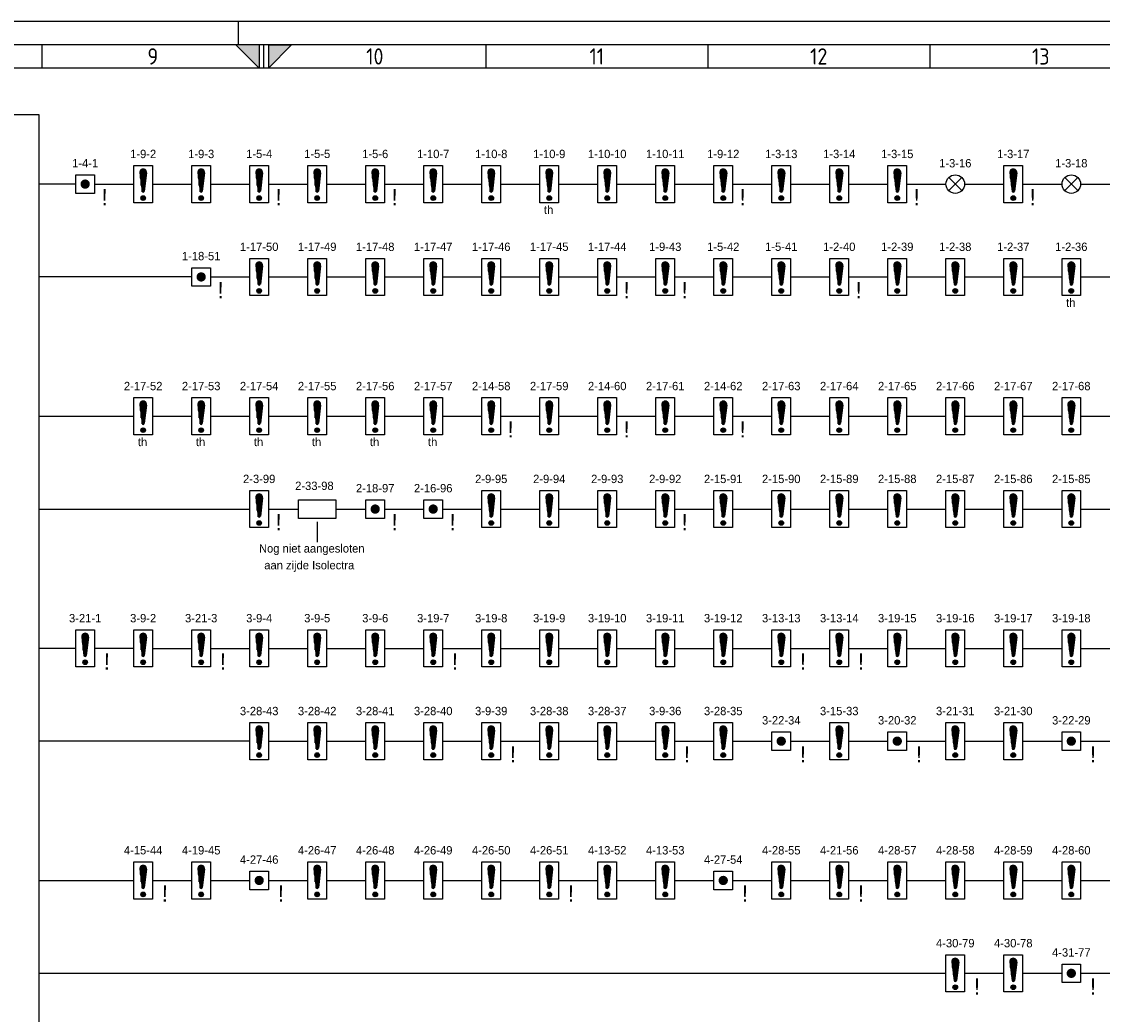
# Model space of a CAD drawing. Extents: x 0 to 841, y 0 to 420.
# Tile 3 of 8: x 373 to 606, y 206 to 420. Entities that reach past the tile are written whole.
import ezdxf
from ezdxf.enums import TextEntityAlignment as Align

# ---------------------------------------------------------------- set-up
doc = ezdxf.new("R2010")
doc.units = 0
doc.layers.get('0').update_dxf_attribs({"linetype": 'CONTINUOUS'})
for name, color, linetype in [('BL$2----', 7, 'CONTINUOUS'), ('BLKSCH', 3, 'CONTINUOUS'), ('E--L$2A-_KADER', 7, 'CONTINUOUS'), ('EL$1----', 3, 'CONTINUOUS'), ('EL6511--', 3, 'CONTINUOUS')]:
    doc.layers.add(name, color=color, linetype=linetype)
doc.styles.add('BURO-018', font='BUROFONT.shx', dxfattribs={"height": 1.8})
doc.styles.add('BURO-035', font='BUROFONT.shx', dxfattribs={"height": 3.5})
doc.styles.get("Standard").update_dxf_attribs({"font": 'isocp.shx'})

# ---------------------------------------------------------------- blocks, each defined once
blk = doc.blocks.new('E00124')
at = {"color": 0, "linetype": 'CONTINUOUS'}
for p, q in [((-2, 5), (2, 5)), ((-2, 1), (-2, 5)), ((2, 5), (2, 1)), ((2, 1), (-2, 1))]:
    blk.add_line(p, q, dxfattribs=at)
at = {"color": 0, "linetype": 'CONTINUOUS', "const_width": 1}
blk.add_lwpolyline([(-0.5, 3, 1), (0.5, 3, 1)], format="xyb", close=True, dxfattribs=at)
at = {"color": 0, "linetype": 'CONTINUOUS', "style": 'BURO-018', "flags": 1}
blk.add_attdef('E_MATCODE', (0, 0), '', height=1.8, dxfattribs=at)
blk = doc.blocks.new('*X2')
at = {"color": 0}
for p, q in [((159.4, 200.26), (159.4, 201.95)), ((159.6, 198.67), (159.6, 202.13)), ((159.8, 197.35), (159.8, 202.22)), ((160, 197.25), (160, 202.25)), ((160.2, 197.35), (160.2, 202.22)), ((160.4, 198.67), (160.4, 202.13)), ((160.6, 200.26), (160.6, 201.95)), ((159.6, 195.7), (159.6, 196.3)), ((159.8, 195.54), (159.8, 196.46)), ((160, 195.5), (160, 196.5)), ((160.2, 195.54), (160.2, 196.46)), ((160.4, 195.7), (160.4, 196.3))]:
    blk.add_line(p, q, dxfattribs=at)
blk = doc.blocks.new('1116A7')
at = {"color": 0, "linetype": 'CONTINUOUS'}
for p, q in [((-2, -4), (-2, 4)), ((-2, 4), (2, 4)), ((-0.74, 2.41), (-0.25, -1.53)), ((0.74, 2.41), (0.25, -1.53)), ((2, 4), (2, -4)), ((2, -4), (-2, -4))]:
    blk.add_line(p, q, dxfattribs=at)
blk.add_circle((0, -3), 0.5, dxfattribs=at)
for centre, radius, start, end in [((0, 2.5), 0.75, 352.8192, 187.1808), ((0, -1.5), 0.25, 187.1808, 352.8192)]:
    blk.add_arc(centre, radius, start, end, dxfattribs=at)
blk.add_blockref('*X2', (-160, -199), dxfattribs=at)
at = {"color": 0, "linetype": 'CONTINUOUS', "style": 'BURO-018', "flags": 1}
blk.add_attdef('E_MATCODE', (0, 0), '', height=1.8, dxfattribs=at)
blk = doc.blocks.new('E00024')
at = {"color": 0, "linetype": 'CONTINUOUS'}
for p, q in [((-1.41, 1.59), (1.41, 4.41)), ((-1.41, 4.41), (1.41, 1.59))]:
    blk.add_line(p, q, dxfattribs=at)
blk.add_circle((0, 3), 2, dxfattribs=at)
at = {"color": 0, "linetype": 'CONTINUOUS', "style": 'BURO-018', "flags": 1}
blk.add_attdef('E_MATCODE', (0, 0), '', height=1.8, dxfattribs=at)
blk = doc.blocks.new('0715A1')
at = {"color": 0, "linetype": 'CONTINUOUS'}
for p, q in [((-4, -2), (-4, 2)), ((-4, 2), (4, 2)), ((4, 2), (4, -2)), ((4, -2), (-4, -2))]:
    blk.add_line(p, q, dxfattribs=at)
at = {"color": 0, "linetype": 'CONTINUOUS', "style": 'BURO-018'}
blk.add_attdef('E_ASK1', text='', height=1.8, dxfattribs=at).set_placement((-1, 3), align=Align.RIGHT)
blk.add_attdef('E_KODE', text='', height=1.8, dxfattribs=at).set_placement((3, 5), align=Align.MIDDLE_LEFT)
at = {"color": 0, "linetype": 'CONTINUOUS', "style": 'BURO-018', "flags": 1}
for tag, p in [('E_ID', (0, 0)), ('E_MATCODE', (0, -3))]:
    blk.add_attdef(tag, p, '', height=1.8, dxfattribs=at)
at = {"color": 0, "linetype": 'CONTINUOUS', "style": 'BURO-018'}
blk.add_attdef('E_ASK2', text='', height=1.8, dxfattribs=at).set_placement((-1, -3), align=Align.TOP_RIGHT)
blk = doc.blocks.new('A2-1')
at = {"layer": 'E--L$2A-_KADER', "color": 2}
for p, q in [((841, 420), (0, 420)), ((420, 420), (420, 415))]:
    blk.add_line(p, q, dxfattribs=at)
at = {"layer": 'E--L$2A-_KADER', "color": 3}
for p, q in [((836, 415), (15, 415)), ((377.67, 415), (377.67, 410)), ((424.5, 415), (419.5, 415)), ((424.5, 415), (419.5, 415)), ((419.5, 415), (424.5, 410)), ((419.5, 415), (424.5, 410)), ((424.5, 415), (424.5, 410)), ((424.5, 415), (424.5, 410)), ((425.5, 410), (425.5, 415)), ((426.5, 415), (431.5, 415)), ((426.5, 415), (431.5, 415)), ((431.5, 415), (426.5, 410)), ((431.5, 415), (426.5, 410)), ((426.5, 415), (426.5, 410)), ((426.5, 415), (426.5, 410)), ((473.33, 415), (473.33, 410)), ((473.33, 415), (473.33, 410)), ((521.17, 415), (521.17, 410)), ((569, 415), (569, 410))]:
    blk.add_line(p, q, dxfattribs=at)
at = {"layer": 'E--L$2A-_KADER', "color": 5}
blk.add_line((831, 410), (20, 410), dxfattribs=at)
at = {"layer": 'E--L$2A-_KADER', "color": 3}
for p in [(377.67, 415), (473.33, 415), (473.33, 415), (521.17, 415), (569, 415)]:
    blk.add_point(p, dxfattribs=at)
for points in [[(424.5, 410), (424.5, 410), (424.5, 415), (419.5, 415)], [(426.5, 410), (426.5, 415), (431.5, 415)]]:
    blk.add_solid(points, dxfattribs=at)
for s, p in [('9', (401.58, 412.5)), ('10', (449.42, 412.5)), ('11', (497.25, 412.5)), ('12', (545.08, 412.5)), ('13', (592.92, 412.5))]:
    blk.add_text(s, height=3.5, dxfattribs=at).set_placement(p, align=Align.MIDDLE)

msp = doc.modelspace()

# ---------------------------------------------------------------- linework, layer by layer
msp.add_line((437, 312.25), (437, 307.84))
at = {"layer": 'BLKSCH'}
for p, q in [((317, 400), (377, 400)), ((377, 400), (377, 35)), ((389, 385), (397.5, 385)), ((401.5, 385), (410, 385)), ((414, 385), (422.5, 385)), ((426.5, 385), (435, 385)), ((439, 385), (447.5, 385)), ((451.5, 385), (460, 385)), ((464, 385), (472.5, 385)), ((476.5, 385), (485, 385)), ((489, 385), (497.5, 385)), ((501.5, 385), (510, 385)), ((514, 385), (522.5, 385)), ((526.5, 385), (535, 385)), ((539, 385), (547.5, 385)), ((551.5, 385), (560, 385)), ((564, 385), (572.5, 385)), ((576.5, 385), (585, 385)), ((589, 385), (597.5, 385)), ((601.5, 385), (610, 385)), ((410, 365), (377, 365)), ((414, 365), (422.5, 365)), ((426.5, 365), (435, 365)), ((439, 365), (447.5, 365)), ((451.5, 365), (460, 365)), ((464, 365), (472.5, 365)), ((476.5, 365), (485, 365)), ((489, 365), (497.5, 365)), ((501.5, 365), (510, 365)), ((514, 365), (522.5, 365)), ((526.5, 365), (535, 365)), ((539, 365), (547.5, 365)), ((551.5, 365), (560, 365)), ((564, 365), (572.5, 365)), ((576.5, 365), (585, 365)), ((589, 365), (597.5, 365)), ((601.5, 365), (610, 365)), ((377, 335), (397.5, 335)), ((401.5, 335), (410, 335)), ((414, 335), (422.5, 335)), ((426.5, 335), (435, 335)), ((439, 335), (447.5, 335)), ((451.5, 335), (460, 335)), ((464, 335), (472.5, 335)), ((476.5, 335), (485, 335)), ((489, 335), (497.5, 335)), ((501.5, 335), (510, 335)), ((514, 335), (522.5, 335)), ((526.5, 335), (535, 335)), ((539, 335), (547.5, 335)), ((551.5, 335), (560, 335)), ((564, 335), (572.5, 335)), ((576.5, 335), (585, 335)), ((589, 335), (597.5, 335)), ((601.5, 335), (610, 335)), ((377, 315), (422.5, 315)), ((426.5, 315), (433, 315)), ((441, 315), (447.5, 315)), ((451.5, 315), (460, 315)), ((464, 315), (472.5, 315)), ((476.5, 315), (485, 315)), ((489, 315), (497.5, 315)), ((501.5, 315), (510, 315)), ((514, 315), (522.5, 315)), ((526.5, 315), (535, 315)), ((539, 315), (547.5, 315)), ((551.5, 315), (560, 315)), ((564, 315), (572.5, 315)), ((576.5, 315), (585, 315)), ((589, 315), (597.5, 315)), ((601.5, 315), (610, 315)), ((401.5, 285), (410, 285)), ((414, 285), (422.5, 285)), ((426.5, 285), (435, 285)), ((439, 285), (447.5, 285)), ((451.5, 285), (460, 285)), ((464, 285), (472.5, 285)), ((476.5, 285), (485, 285)), ((489, 285), (497.5, 285)), ((501.5, 285), (510, 285)), ((514, 285), (522.5, 285)), ((526.5, 285), (535, 285)), ((539, 285), (547.5, 285)), ((551.5, 285), (560, 285)), ((564, 285), (572.5, 285)), ((576.5, 285), (585, 285)), ((589, 285), (597.5, 285)), ((601.5, 285), (610, 285)), ((422.5, 265), (377, 265)), ((426.5, 265), (435, 265)), ((439, 265), (447.5, 265)), ((451.5, 265), (460, 265)), ((464, 265), (472.5, 265)), ((476.5, 265), (485, 265)), ((489, 265), (497.5, 265)), ((501.5, 265), (510, 265)), ((514, 265), (522.5, 265)), ((526.5, 265), (535, 265)), ((539, 265), (547.5, 265)), ((551.5, 265), (560, 265)), ((564, 265), (572.5, 265)), ((576.5, 265), (585, 265)), ((589, 265), (597.5, 265)), ((601.5, 265), (610, 265)), ((377, 235), (397.5, 235)), ((401.5, 235), (410, 235)), ((414, 235), (422.5, 235)), ((426.5, 235), (435, 235)), ((439, 235), (447.5, 235)), ((451.5, 235), (460, 235)), ((464, 235), (472.5, 235)), ((476.5, 235), (485, 235)), ((489, 235), (497.5, 235)), ((501.5, 235), (510, 235)), ((514, 235), (522.5, 235)), ((526.5, 235), (535, 235)), ((539, 235), (547.5, 235)), ((551.5, 235), (560, 235)), ((564, 235), (572.5, 235)), ((576.5, 235), (585, 235)), ((589, 235), (597.5, 235)), ((601.5, 235), (610, 235)), ((377, 215), (572.5, 215)), ((576.5, 215), (585, 215)), ((589, 215), (597.5, 215)), ((601.5, 215), (610, 215))]:
    msp.add_line(p, q, dxfattribs=at)
at = {"layer": 'EL6511--'}
for p, q in [((385, 385), (377, 385)), ((385, 285), (377, 285)), ((397.5, 285), (389, 285))]:
    msp.add_line(p, q, dxfattribs=at)

# ---------------------------------------------------------------- block references
at = {"layer": 'BL$2----'}
msp.add_blockref('A2-1', (0, 0), dxfattribs=at)
at = {"layer": 'EL$1----'}
msp.add_blockref('0715A1', (437, 315), dxfattribs=at)
at = {"layer": 'EL6511--'}
ref = msp.add_blockref('1116A7', (399.5, 385), dxfattribs=at)
ref.add_attrib('E_TEXT1', '1-9-2', dxfattribs={"layer": '0', "color": 1, "linetype": 'CONTINUOUS', "height": 1.8, "style": 'BURO-018'}).set_placement((399.5, 391.5), align=Align.MIDDLE)
ref = msp.add_blockref('1116A7', (412, 385), dxfattribs=at)
ref.add_attrib('E_TEXT1', '1-9-3', dxfattribs={"layer": '0', "color": 1, "linetype": 'CONTINUOUS', "height": 1.8, "style": 'BURO-018'}).set_placement((412, 391.5), align=Align.MIDDLE)
ref = msp.add_blockref('1116A7', (424.5, 385), dxfattribs=at)
ref.add_attrib('E_TEXT1', '1-5-4', dxfattribs={"layer": '0', "color": 1, "linetype": 'CONTINUOUS', "height": 1.8, "style": 'BURO-018'}).set_placement((424.5, 391.5), align=Align.MIDDLE)
ref = msp.add_blockref('1116A7', (437, 385), dxfattribs=at)
ref.add_attrib('E_TEXT1', '1-5-5', dxfattribs={"layer": '0', "color": 1, "linetype": 'CONTINUOUS', "height": 1.8, "style": 'BURO-018'}).set_placement((437, 391.5), align=Align.MIDDLE)
ref = msp.add_blockref('1116A7', (449.5, 385), dxfattribs=at)
ref.add_attrib('E_TEXT1', '1-5-6', dxfattribs={"layer": '0', "color": 1, "linetype": 'CONTINUOUS', "height": 1.8, "style": 'BURO-018'}).set_placement((449.5, 391.5), align=Align.MIDDLE)
ref = msp.add_blockref('1116A7', (462, 385), dxfattribs=at)
ref.add_attrib('E_TEXT1', '1-10-7', dxfattribs={"layer": '0', "color": 1, "linetype": 'CONTINUOUS', "height": 1.8, "style": 'BURO-018'}).set_placement((462, 391.5), align=Align.MIDDLE)
ref = msp.add_blockref('1116A7', (474.5, 385), dxfattribs=at)
ref.add_attrib('E_TEXT1', '1-10-8', dxfattribs={"layer": '0', "color": 1, "linetype": 'CONTINUOUS', "height": 1.8, "style": 'BURO-018'}).set_placement((474.5, 391.5), align=Align.MIDDLE)
ref = msp.add_blockref('1116A7', (487, 385), dxfattribs=at)
ref.add_attrib('E_TEXT1', '1-10-9', dxfattribs={"layer": '0', "color": 1, "linetype": 'CONTINUOUS', "height": 1.8, "style": 'BURO-018'}).set_placement((487, 391.5), align=Align.MIDDLE)
ref.add_attrib('E_MATCODE', 'th', (485.87, 378.56), dxfattribs={"layer": '0', "color": 1, "linetype": 'CONTINUOUS', "height": 1.8, "style": 'BURO-018'})
ref = msp.add_blockref('1116A7', (499.5, 385), dxfattribs=at)
ref.add_attrib('E_TEXT1', '1-10-10', dxfattribs={"layer": '0', "color": 1, "linetype": 'CONTINUOUS', "height": 1.8, "style": 'BURO-018'}).set_placement((499.5, 391.5), align=Align.MIDDLE)
ref = msp.add_blockref('1116A7', (512, 385), dxfattribs=at)
ref.add_attrib('E_TEXT1', '1-10-11', dxfattribs={"layer": '0', "color": 1, "linetype": 'CONTINUOUS', "height": 1.8, "style": 'BURO-018'}).set_placement((512, 391.5), align=Align.MIDDLE)
ref = msp.add_blockref('1116A7', (524.5, 385), dxfattribs=at)
ref.add_attrib('E_TEXT1', '1-9-12', dxfattribs={"layer": '0', "color": 1, "linetype": 'CONTINUOUS', "height": 1.8, "style": 'BURO-018'}).set_placement((524.5, 391.5), align=Align.MIDDLE)
ref = msp.add_blockref('1116A7', (537, 385), dxfattribs=at)
ref.add_attrib('E_TEXT1', '1-3-13', dxfattribs={"layer": '0', "color": 1, "linetype": 'CONTINUOUS', "height": 1.8, "style": 'BURO-018'}).set_placement((537, 391.5), align=Align.MIDDLE)
ref = msp.add_blockref('1116A7', (549.5, 385), dxfattribs=at)
ref.add_attrib('E_TEXT1', '1-3-14', dxfattribs={"layer": '0', "color": 1, "linetype": 'CONTINUOUS', "height": 1.8, "style": 'BURO-018'}).set_placement((549.5, 391.5), align=Align.MIDDLE)
ref = msp.add_blockref('1116A7', (562, 385), dxfattribs=at)
ref.add_attrib('E_TEXT1', '1-3-15', dxfattribs={"layer": '0', "color": 1, "linetype": 'CONTINUOUS', "height": 1.8, "style": 'BURO-018'}).set_placement((562, 391.5), align=Align.MIDDLE)
ref = msp.add_blockref('1116A7', (587, 385), dxfattribs=at)
ref.add_attrib('E_TEXT1', '1-3-17', dxfattribs={"layer": '0', "color": 1, "linetype": 'CONTINUOUS', "height": 1.8, "style": 'BURO-018'}).set_placement((587, 391.5), align=Align.MIDDLE)
ref = msp.add_blockref('E00124', (387, 382), dxfattribs=at)
ref.add_attrib('E_TEXT1', '1-4-1', dxfattribs={"layer": '0', "color": 1, "linetype": 'CONTINUOUS', "height": 1.8, "style": 'BURO-018'}).set_placement((387, 389.5), align=Align.MIDDLE)
ref = msp.add_blockref('E00024', (574.5, 382), dxfattribs=at)
ref.add_attrib('E_TEXT1', '1-3-16', dxfattribs={"layer": '0', "color": 1, "linetype": 'CONTINUOUS', "height": 1.8, "style": 'BURO-018'}).set_placement((574.5, 389.5), align=Align.MIDDLE)
ref = msp.add_blockref('E00024', (599.5, 382), dxfattribs=at)
ref.add_attrib('E_TEXT1', '1-3-18', dxfattribs={"layer": '0', "color": 1, "linetype": 'CONTINUOUS', "height": 1.8, "style": 'BURO-018'}).set_placement((599.5, 389.5), align=Align.MIDDLE)
ref = msp.add_blockref('1116A7', (424.5, 365), dxfattribs=at)
ref.add_attrib('E_TEXT1', '1-17-50', dxfattribs={"layer": '0', "color": 1, "linetype": 'CONTINUOUS', "height": 1.8, "style": 'BURO-018'}).set_placement((424.5, 371.5), align=Align.MIDDLE)
ref = msp.add_blockref('1116A7', (437, 365), dxfattribs=at)
ref.add_attrib('E_TEXT1', '1-17-49', dxfattribs={"layer": '0', "color": 1, "linetype": 'CONTINUOUS', "height": 1.8, "style": 'BURO-018'}).set_placement((437, 371.5), align=Align.MIDDLE)
ref = msp.add_blockref('1116A7', (449.5, 365), dxfattribs=at)
ref.add_attrib('E_TEXT1', '1-17-48', dxfattribs={"layer": '0', "color": 1, "linetype": 'CONTINUOUS', "height": 1.8, "style": 'BURO-018'}).set_placement((449.5, 371.5), align=Align.MIDDLE)
ref = msp.add_blockref('1116A7', (462, 365), dxfattribs=at)
ref.add_attrib('E_TEXT1', '1-17-47', dxfattribs={"layer": '0', "color": 1, "linetype": 'CONTINUOUS', "height": 1.8, "style": 'BURO-018'}).set_placement((462, 371.5), align=Align.MIDDLE)
ref = msp.add_blockref('1116A7', (474.5, 365), dxfattribs=at)
ref.add_attrib('E_TEXT1', '1-17-46', dxfattribs={"layer": '0', "color": 1, "linetype": 'CONTINUOUS', "height": 1.8, "style": 'BURO-018'}).set_placement((474.5, 371.5), align=Align.MIDDLE)
ref = msp.add_blockref('1116A7', (487, 365), dxfattribs=at)
ref.add_attrib('E_TEXT1', '1-17-45', dxfattribs={"layer": '0', "color": 1, "linetype": 'CONTINUOUS', "height": 1.8, "style": 'BURO-018'}).set_placement((487, 371.5), align=Align.MIDDLE)
ref = msp.add_blockref('1116A7', (499.5, 365), dxfattribs=at)
ref.add_attrib('E_TEXT1', '1-17-44', dxfattribs={"layer": '0', "color": 1, "linetype": 'CONTINUOUS', "height": 1.8, "style": 'BURO-018'}).set_placement((499.5, 371.5), align=Align.MIDDLE)
ref = msp.add_blockref('1116A7', (512, 365), dxfattribs=at)
ref.add_attrib('E_TEXT1', '1-9-43', dxfattribs={"layer": '0', "color": 1, "linetype": 'CONTINUOUS', "height": 1.8, "style": 'BURO-018'}).set_placement((512, 371.5), align=Align.MIDDLE)
ref = msp.add_blockref('1116A7', (524.5, 365), dxfattribs=at)
ref.add_attrib('E_TEXT1', '1-5-42', dxfattribs={"layer": '0', "color": 1, "linetype": 'CONTINUOUS', "height": 1.8, "style": 'BURO-018'}).set_placement((524.5, 371.5), align=Align.MIDDLE)
ref = msp.add_blockref('1116A7', (537, 365), dxfattribs=at)
ref.add_attrib('E_TEXT1', '1-5-41', dxfattribs={"layer": '0', "color": 1, "linetype": 'CONTINUOUS', "height": 1.8, "style": 'BURO-018'}).set_placement((537, 371.5), align=Align.MIDDLE)
ref = msp.add_blockref('1116A7', (549.5, 365), dxfattribs=at)
ref.add_attrib('E_TEXT1', '1-2-40', dxfattribs={"layer": '0', "color": 1, "linetype": 'CONTINUOUS', "height": 1.8, "style": 'BURO-018'}).set_placement((549.5, 371.5), align=Align.MIDDLE)
ref = msp.add_blockref('1116A7', (562, 365), dxfattribs=at)
ref.add_attrib('E_TEXT1', '1-2-39', dxfattribs={"layer": '0', "color": 1, "linetype": 'CONTINUOUS', "height": 1.8, "style": 'BURO-018'}).set_placement((562, 371.5), align=Align.MIDDLE)
ref = msp.add_blockref('1116A7', (574.5, 365), dxfattribs=at)
ref.add_attrib('E_TEXT1', '1-2-38', dxfattribs={"layer": '0', "color": 1, "linetype": 'CONTINUOUS', "height": 1.8, "style": 'BURO-018'}).set_placement((574.5, 371.5), align=Align.MIDDLE)
ref = msp.add_blockref('1116A7', (587, 365), dxfattribs=at)
ref.add_attrib('E_TEXT1', '1-2-37', dxfattribs={"layer": '0', "color": 1, "linetype": 'CONTINUOUS', "height": 1.8, "style": 'BURO-018'}).set_placement((587, 371.5), align=Align.MIDDLE)
ref = msp.add_blockref('1116A7', (599.5, 365), dxfattribs=at)
ref.add_attrib('E_TEXT1', '1-2-36', dxfattribs={"layer": '0', "color": 1, "linetype": 'CONTINUOUS', "height": 1.8, "style": 'BURO-018'}).set_placement((599.5, 371.5), align=Align.MIDDLE)
ref.add_attrib('E_MATCODE', 'th', (598.37, 358.56), dxfattribs={"layer": '0', "color": 1, "linetype": 'CONTINUOUS', "height": 1.8, "style": 'BURO-018'})
ref = msp.add_blockref('E00124', (412, 362), dxfattribs=at)
ref.add_attrib('E_TEXT1', '1-18-51', dxfattribs={"layer": '0', "color": 1, "linetype": 'CONTINUOUS', "height": 1.8, "style": 'BURO-018'}).set_placement((412, 369.5), align=Align.MIDDLE)
ref = msp.add_blockref('1116A7', (399.5, 335), dxfattribs=at)
ref.add_attrib('E_TEXT1', '2-17-52', dxfattribs={"layer": '0', "color": 1, "linetype": 'CONTINUOUS', "height": 1.8, "style": 'BURO-018'}).set_placement((399.5, 341.5), align=Align.MIDDLE)
ref.add_attrib('E_MATCODE', 'th', (398.37, 328.56), dxfattribs={"layer": '0', "color": 1, "linetype": 'CONTINUOUS', "height": 1.8, "style": 'BURO-018'})
ref = msp.add_blockref('1116A7', (412, 335), dxfattribs=at)
ref.add_attrib('E_TEXT1', '2-17-53', dxfattribs={"layer": '0', "color": 1, "linetype": 'CONTINUOUS', "height": 1.8, "style": 'BURO-018'}).set_placement((412, 341.5), align=Align.MIDDLE)
ref.add_attrib('E_MATCODE', 'th', (410.87, 328.56), dxfattribs={"layer": '0', "color": 1, "linetype": 'CONTINUOUS', "height": 1.8, "style": 'BURO-018'})
ref = msp.add_blockref('1116A7', (424.5, 335), dxfattribs=at)
ref.add_attrib('E_TEXT1', '2-17-54', dxfattribs={"layer": '0', "color": 1, "linetype": 'CONTINUOUS', "height": 1.8, "style": 'BURO-018'}).set_placement((424.5, 341.5), align=Align.MIDDLE)
ref.add_attrib('E_MATCODE', 'th', (423.37, 328.56), dxfattribs={"layer": '0', "color": 1, "linetype": 'CONTINUOUS', "height": 1.8, "style": 'BURO-018'})
ref = msp.add_blockref('1116A7', (437, 335), dxfattribs=at)
ref.add_attrib('E_TEXT1', '2-17-55', dxfattribs={"layer": '0', "color": 1, "linetype": 'CONTINUOUS', "height": 1.8, "style": 'BURO-018'}).set_placement((437, 341.5), align=Align.MIDDLE)
ref.add_attrib('E_MATCODE', 'th', (435.87, 328.56), dxfattribs={"layer": '0', "color": 1, "linetype": 'CONTINUOUS', "height": 1.8, "style": 'BURO-018'})
ref = msp.add_blockref('1116A7', (449.5, 335), dxfattribs=at)
ref.add_attrib('E_TEXT1', '2-17-56', dxfattribs={"layer": '0', "color": 1, "linetype": 'CONTINUOUS', "height": 1.8, "style": 'BURO-018'}).set_placement((449.5, 341.5), align=Align.MIDDLE)
ref.add_attrib('E_MATCODE', 'th', (448.37, 328.56), dxfattribs={"layer": '0', "color": 1, "linetype": 'CONTINUOUS', "height": 1.8, "style": 'BURO-018'})
ref = msp.add_blockref('1116A7', (462, 335), dxfattribs=at)
ref.add_attrib('E_TEXT1', '2-17-57', dxfattribs={"layer": '0', "color": 1, "linetype": 'CONTINUOUS', "height": 1.8, "style": 'BURO-018'}).set_placement((462, 341.5), align=Align.MIDDLE)
ref.add_attrib('E_MATCODE', 'th', (460.87, 328.56), dxfattribs={"layer": '0', "color": 1, "linetype": 'CONTINUOUS', "height": 1.8, "style": 'BURO-018'})
ref = msp.add_blockref('1116A7', (474.5, 335), dxfattribs=at)
ref.add_attrib('E_TEXT1', '2-14-58', dxfattribs={"layer": '0', "color": 1, "linetype": 'CONTINUOUS', "height": 1.8, "style": 'BURO-018'}).set_placement((474.5, 341.5), align=Align.MIDDLE)
ref = msp.add_blockref('1116A7', (487, 335), dxfattribs=at)
ref.add_attrib('E_TEXT1', '2-17-59', dxfattribs={"layer": '0', "color": 1, "linetype": 'CONTINUOUS', "height": 1.8, "style": 'BURO-018'}).set_placement((487, 341.5), align=Align.MIDDLE)
ref = msp.add_blockref('1116A7', (499.5, 335), dxfattribs=at)
ref.add_attrib('E_TEXT1', '2-14-60', dxfattribs={"layer": '0', "color": 1, "linetype": 'CONTINUOUS', "height": 1.8, "style": 'BURO-018'}).set_placement((499.5, 341.5), align=Align.MIDDLE)
ref = msp.add_blockref('1116A7', (512, 335), dxfattribs=at)
ref.add_attrib('E_TEXT1', '2-17-61', dxfattribs={"layer": '0', "color": 1, "linetype": 'CONTINUOUS', "height": 1.8, "style": 'BURO-018'}).set_placement((512, 341.5), align=Align.MIDDLE)
ref = msp.add_blockref('1116A7', (524.5, 335), dxfattribs=at)
ref.add_attrib('E_TEXT1', '2-14-62', dxfattribs={"layer": '0', "color": 1, "linetype": 'CONTINUOUS', "height": 1.8, "style": 'BURO-018'}).set_placement((524.5, 341.5), align=Align.MIDDLE)
ref = msp.add_blockref('1116A7', (537, 335), dxfattribs=at)
ref.add_attrib('E_TEXT1', '2-17-63', dxfattribs={"layer": '0', "color": 1, "linetype": 'CONTINUOUS', "height": 1.8, "style": 'BURO-018'}).set_placement((537, 341.5), align=Align.MIDDLE)
ref = msp.add_blockref('1116A7', (549.5, 335), dxfattribs=at)
ref.add_attrib('E_TEXT1', '2-17-64', dxfattribs={"layer": '0', "color": 1, "linetype": 'CONTINUOUS', "height": 1.8, "style": 'BURO-018'}).set_placement((549.5, 341.5), align=Align.MIDDLE)
ref = msp.add_blockref('1116A7', (562, 335), dxfattribs=at)
ref.add_attrib('E_TEXT1', '2-17-65', dxfattribs={"layer": '0', "color": 1, "linetype": 'CONTINUOUS', "height": 1.8, "style": 'BURO-018'}).set_placement((562, 341.5), align=Align.MIDDLE)
ref = msp.add_blockref('1116A7', (574.5, 335), dxfattribs=at)
ref.add_attrib('E_TEXT1', '2-17-66', dxfattribs={"layer": '0', "color": 1, "linetype": 'CONTINUOUS', "height": 1.8, "style": 'BURO-018'}).set_placement((574.5, 341.5), align=Align.MIDDLE)
ref = msp.add_blockref('1116A7', (587, 335), dxfattribs=at)
ref.add_attrib('E_TEXT1', '2-17-67', dxfattribs={"layer": '0', "color": 1, "linetype": 'CONTINUOUS', "height": 1.8, "style": 'BURO-018'}).set_placement((587, 341.5), align=Align.MIDDLE)
ref = msp.add_blockref('1116A7', (599.5, 335), dxfattribs=at)
ref.add_attrib('E_TEXT1', '2-17-68', dxfattribs={"layer": '0', "color": 1, "linetype": 'CONTINUOUS', "height": 1.8, "style": 'BURO-018'}).set_placement((599.5, 341.5), align=Align.MIDDLE)
ref = msp.add_blockref('1116A7', (424.5, 315), dxfattribs=at)
ref.add_attrib('E_TEXT1', '2-3-99', dxfattribs={"layer": '0', "color": 1, "linetype": 'CONTINUOUS', "height": 1.8, "style": 'BURO-018'}).set_placement((424.5, 321.5), align=Align.MIDDLE)
ref = msp.add_blockref('1116A7', (474.5, 315), dxfattribs=at)
ref.add_attrib('E_TEXT1', '2-9-95', dxfattribs={"layer": '0', "color": 1, "linetype": 'CONTINUOUS', "height": 1.8, "style": 'BURO-018'}).set_placement((474.5, 321.5), align=Align.MIDDLE)
ref = msp.add_blockref('1116A7', (487, 315), dxfattribs=at)
ref.add_attrib('E_TEXT1', '2-9-94', dxfattribs={"layer": '0', "color": 1, "linetype": 'CONTINUOUS', "height": 1.8, "style": 'BURO-018'}).set_placement((487, 321.5), align=Align.MIDDLE)
ref = msp.add_blockref('1116A7', (499.5, 315), dxfattribs=at)
ref.add_attrib('E_TEXT1', '2-9-93', dxfattribs={"layer": '0', "color": 1, "linetype": 'CONTINUOUS', "height": 1.8, "style": 'BURO-018'}).set_placement((499.5, 321.5), align=Align.MIDDLE)
ref = msp.add_blockref('1116A7', (512, 315), dxfattribs=at)
ref.add_attrib('E_TEXT1', '2-9-92', dxfattribs={"layer": '0', "color": 1, "linetype": 'CONTINUOUS', "height": 1.8, "style": 'BURO-018'}).set_placement((512, 321.5), align=Align.MIDDLE)
ref = msp.add_blockref('1116A7', (524.5, 315), dxfattribs=at)
ref.add_attrib('E_TEXT1', '2-15-91', dxfattribs={"layer": '0', "color": 1, "linetype": 'CONTINUOUS', "height": 1.8, "style": 'BURO-018'}).set_placement((524.5, 321.5), align=Align.MIDDLE)
ref = msp.add_blockref('1116A7', (537, 315), dxfattribs=at)
ref.add_attrib('E_TEXT1', '2-15-90', dxfattribs={"layer": '0', "color": 1, "linetype": 'CONTINUOUS', "height": 1.8, "style": 'BURO-018'}).set_placement((537, 321.5), align=Align.MIDDLE)
ref = msp.add_blockref('1116A7', (549.5, 315), dxfattribs=at)
ref.add_attrib('E_TEXT1', '2-15-89', dxfattribs={"layer": '0', "color": 1, "linetype": 'CONTINUOUS', "height": 1.8, "style": 'BURO-018'}).set_placement((549.5, 321.5), align=Align.MIDDLE)
ref = msp.add_blockref('1116A7', (562, 315), dxfattribs=at)
ref.add_attrib('E_TEXT1', '2-15-88', dxfattribs={"layer": '0', "color": 1, "linetype": 'CONTINUOUS', "height": 1.8, "style": 'BURO-018'}).set_placement((562, 321.5), align=Align.MIDDLE)
ref = msp.add_blockref('1116A7', (574.5, 315), dxfattribs=at)
ref.add_attrib('E_TEXT1', '2-15-87', dxfattribs={"layer": '0', "color": 1, "linetype": 'CONTINUOUS', "height": 1.8, "style": 'BURO-018'}).set_placement((574.5, 321.5), align=Align.MIDDLE)
ref = msp.add_blockref('1116A7', (587, 315), dxfattribs=at)
ref.add_attrib('E_TEXT1', '2-15-86', dxfattribs={"layer": '0', "color": 1, "linetype": 'CONTINUOUS', "height": 1.8, "style": 'BURO-018'}).set_placement((587, 321.5), align=Align.MIDDLE)
ref = msp.add_blockref('1116A7', (599.5, 315), dxfattribs=at)
ref.add_attrib('E_TEXT1', '2-15-85', dxfattribs={"layer": '0', "color": 1, "linetype": 'CONTINUOUS', "height": 1.8, "style": 'BURO-018'}).set_placement((599.5, 321.5), align=Align.MIDDLE)
ref = msp.add_blockref('E00124', (449.5, 312), dxfattribs=at)
ref.add_attrib('E_TEXT1', '2-18-97', dxfattribs={"layer": '0', "color": 1, "linetype": 'CONTINUOUS', "height": 1.8, "style": 'BURO-018'}).set_placement((449.5, 319.5), align=Align.MIDDLE)
ref = msp.add_blockref('E00124', (462, 312), dxfattribs=at)
ref.add_attrib('E_TEXT1', '2-16-96', dxfattribs={"layer": '0', "color": 1, "linetype": 'CONTINUOUS', "height": 1.8, "style": 'BURO-018'}).set_placement((462, 319.5), align=Align.MIDDLE)
ref = msp.add_blockref('1116A7', (387, 285), dxfattribs=at)
ref.add_attrib('E_TEXT1', '3-21-1', dxfattribs={"layer": '0', "color": 1, "linetype": 'CONTINUOUS', "height": 1.8, "style": 'BURO-018'}).set_placement((387, 291.5), align=Align.MIDDLE)
ref = msp.add_blockref('1116A7', (399.5, 285), dxfattribs=at)
ref.add_attrib('E_TEXT1', '3-9-2', dxfattribs={"layer": '0', "color": 1, "linetype": 'CONTINUOUS', "height": 1.8, "style": 'BURO-018'}).set_placement((399.5, 291.5), align=Align.MIDDLE)
ref = msp.add_blockref('1116A7', (412, 285), dxfattribs=at)
ref.add_attrib('E_TEXT1', '3-21-3', dxfattribs={"layer": '0', "color": 1, "linetype": 'CONTINUOUS', "height": 1.8, "style": 'BURO-018'}).set_placement((412, 291.5), align=Align.MIDDLE)
ref = msp.add_blockref('1116A7', (424.5, 285), dxfattribs=at)
ref.add_attrib('E_TEXT1', '3-9-4', dxfattribs={"layer": '0', "color": 1, "linetype": 'CONTINUOUS', "height": 1.8, "style": 'BURO-018'}).set_placement((424.5, 291.5), align=Align.MIDDLE)
ref = msp.add_blockref('1116A7', (437, 285), dxfattribs=at)
ref.add_attrib('E_TEXT1', '3-9-5', dxfattribs={"layer": '0', "color": 1, "linetype": 'CONTINUOUS', "height": 1.8, "style": 'BURO-018'}).set_placement((437, 291.5), align=Align.MIDDLE)
ref = msp.add_blockref('1116A7', (449.5, 285), dxfattribs=at)
ref.add_attrib('E_TEXT1', '3-9-6', dxfattribs={"layer": '0', "color": 1, "linetype": 'CONTINUOUS', "height": 1.8, "style": 'BURO-018'}).set_placement((449.5, 291.5), align=Align.MIDDLE)
ref = msp.add_blockref('1116A7', (462, 285), dxfattribs=at)
ref.add_attrib('E_TEXT1', '3-19-7', dxfattribs={"layer": '0', "color": 1, "linetype": 'CONTINUOUS', "height": 1.8, "style": 'BURO-018'}).set_placement((462, 291.5), align=Align.MIDDLE)
ref = msp.add_blockref('1116A7', (474.5, 285), dxfattribs=at)
ref.add_attrib('E_TEXT1', '3-19-8', dxfattribs={"layer": '0', "color": 1, "linetype": 'CONTINUOUS', "height": 1.8, "style": 'BURO-018'}).set_placement((474.5, 291.5), align=Align.MIDDLE)
ref = msp.add_blockref('1116A7', (487, 285), dxfattribs=at)
ref.add_attrib('E_TEXT1', '3-19-9', dxfattribs={"layer": '0', "color": 1, "linetype": 'CONTINUOUS', "height": 1.8, "style": 'BURO-018'}).set_placement((487, 291.5), align=Align.MIDDLE)
ref = msp.add_blockref('1116A7', (499.5, 285), dxfattribs=at)
ref.add_attrib('E_TEXT1', '3-19-10', dxfattribs={"layer": '0', "color": 1, "linetype": 'CONTINUOUS', "height": 1.8, "style": 'BURO-018'}).set_placement((499.5, 291.5), align=Align.MIDDLE)
ref = msp.add_blockref('1116A7', (512, 285), dxfattribs=at)
ref.add_attrib('E_TEXT1', '3-19-11', dxfattribs={"layer": '0', "color": 1, "linetype": 'CONTINUOUS', "height": 1.8, "style": 'BURO-018'}).set_placement((512, 291.5), align=Align.MIDDLE)
ref = msp.add_blockref('1116A7', (524.5, 285), dxfattribs=at)
ref.add_attrib('E_TEXT1', '3-19-12', dxfattribs={"layer": '0', "color": 1, "linetype": 'CONTINUOUS', "height": 1.8, "style": 'BURO-018'}).set_placement((524.5, 291.5), align=Align.MIDDLE)
ref = msp.add_blockref('1116A7', (537, 285), dxfattribs=at)
ref.add_attrib('E_TEXT1', '3-13-13', dxfattribs={"layer": '0', "color": 1, "linetype": 'CONTINUOUS', "height": 1.8, "style": 'BURO-018'}).set_placement((537, 291.5), align=Align.MIDDLE)
ref = msp.add_blockref('1116A7', (549.5, 285), dxfattribs=at)
ref.add_attrib('E_TEXT1', '3-13-14', dxfattribs={"layer": '0', "color": 1, "linetype": 'CONTINUOUS', "height": 1.8, "style": 'BURO-018'}).set_placement((549.5, 291.5), align=Align.MIDDLE)
ref = msp.add_blockref('1116A7', (562, 285), dxfattribs=at)
ref.add_attrib('E_TEXT1', '3-19-15', dxfattribs={"layer": '0', "color": 1, "linetype": 'CONTINUOUS', "height": 1.8, "style": 'BURO-018'}).set_placement((562, 291.5), align=Align.MIDDLE)
ref = msp.add_blockref('1116A7', (574.5, 285), dxfattribs=at)
ref.add_attrib('E_TEXT1', '3-19-16', dxfattribs={"layer": '0', "color": 1, "linetype": 'CONTINUOUS', "height": 1.8, "style": 'BURO-018'}).set_placement((574.5, 291.5), align=Align.MIDDLE)
ref = msp.add_blockref('1116A7', (587, 285), dxfattribs=at)
ref.add_attrib('E_TEXT1', '3-19-17', dxfattribs={"layer": '0', "color": 1, "linetype": 'CONTINUOUS', "height": 1.8, "style": 'BURO-018'}).set_placement((587, 291.5), align=Align.MIDDLE)
ref = msp.add_blockref('1116A7', (599.5, 285), dxfattribs=at)
ref.add_attrib('E_TEXT1', '3-19-18', dxfattribs={"layer": '0', "color": 1, "linetype": 'CONTINUOUS', "height": 1.8, "style": 'BURO-018'}).set_placement((599.5, 291.5), align=Align.MIDDLE)
ref = msp.add_blockref('1116A7', (424.5, 265), dxfattribs=at)
ref.add_attrib('E_TEXT1', '3-28-43', dxfattribs={"layer": '0', "color": 1, "linetype": 'CONTINUOUS', "height": 1.8, "style": 'BURO-018'}).set_placement((424.5, 271.5), align=Align.MIDDLE)
ref = msp.add_blockref('1116A7', (437, 265), dxfattribs=at)
ref.add_attrib('E_TEXT1', '3-28-42', dxfattribs={"layer": '0', "color": 1, "linetype": 'CONTINUOUS', "height": 1.8, "style": 'BURO-018'}).set_placement((437, 271.5), align=Align.MIDDLE)
ref = msp.add_blockref('1116A7', (449.5, 265), dxfattribs=at)
ref.add_attrib('E_TEXT1', '3-28-41', dxfattribs={"layer": '0', "color": 1, "linetype": 'CONTINUOUS', "height": 1.8, "style": 'BURO-018'}).set_placement((449.5, 271.5), align=Align.MIDDLE)
ref = msp.add_blockref('1116A7', (462, 265), dxfattribs=at)
ref.add_attrib('E_TEXT1', '3-28-40', dxfattribs={"layer": '0', "color": 1, "linetype": 'CONTINUOUS', "height": 1.8, "style": 'BURO-018'}).set_placement((462, 271.5), align=Align.MIDDLE)
ref = msp.add_blockref('1116A7', (474.5, 265), dxfattribs=at)
ref.add_attrib('E_TEXT1', '3-9-39', dxfattribs={"layer": '0', "color": 1, "linetype": 'CONTINUOUS', "height": 1.8, "style": 'BURO-018'}).set_placement((474.5, 271.5), align=Align.MIDDLE)
ref = msp.add_blockref('1116A7', (487, 265), dxfattribs=at)
ref.add_attrib('E_TEXT1', '3-28-38', dxfattribs={"layer": '0', "color": 1, "linetype": 'CONTINUOUS', "height": 1.8, "style": 'BURO-018'}).set_placement((487, 271.5), align=Align.MIDDLE)
ref = msp.add_blockref('1116A7', (499.5, 265), dxfattribs=at)
ref.add_attrib('E_TEXT1', '3-28-37', dxfattribs={"layer": '0', "color": 1, "linetype": 'CONTINUOUS', "height": 1.8, "style": 'BURO-018'}).set_placement((499.5, 271.5), align=Align.MIDDLE)
ref = msp.add_blockref('1116A7', (512, 265), dxfattribs=at)
ref.add_attrib('E_TEXT1', '3-9-36', dxfattribs={"layer": '0', "color": 1, "linetype": 'CONTINUOUS', "height": 1.8, "style": 'BURO-018'}).set_placement((512, 271.5), align=Align.MIDDLE)
ref = msp.add_blockref('1116A7', (524.5, 265), dxfattribs=at)
ref.add_attrib('E_TEXT1', '3-28-35', dxfattribs={"layer": '0', "color": 1, "linetype": 'CONTINUOUS', "height": 1.8, "style": 'BURO-018'}).set_placement((524.5, 271.5), align=Align.MIDDLE)
ref = msp.add_blockref('1116A7', (549.5, 265), dxfattribs=at)
ref.add_attrib('E_TEXT1', '3-15-33', dxfattribs={"layer": '0', "color": 1, "linetype": 'CONTINUOUS', "height": 1.8, "style": 'BURO-018'}).set_placement((549.5, 271.5), align=Align.MIDDLE)
ref = msp.add_blockref('1116A7', (574.5, 265), dxfattribs=at)
ref.add_attrib('E_TEXT1', '3-21-31', dxfattribs={"layer": '0', "color": 1, "linetype": 'CONTINUOUS', "height": 1.8, "style": 'BURO-018'}).set_placement((574.5, 271.5), align=Align.MIDDLE)
ref = msp.add_blockref('1116A7', (587, 265), dxfattribs=at)
ref.add_attrib('E_TEXT1', '3-21-30', dxfattribs={"layer": '0', "color": 1, "linetype": 'CONTINUOUS', "height": 1.8, "style": 'BURO-018'}).set_placement((587, 271.5), align=Align.MIDDLE)
ref = msp.add_blockref('E00124', (537, 262), dxfattribs=at)
ref.add_attrib('E_TEXT1', '3-22-34', dxfattribs={"layer": '0', "color": 1, "linetype": 'CONTINUOUS', "height": 1.8, "style": 'BURO-018'}).set_placement((537, 269.5), align=Align.MIDDLE)
ref = msp.add_blockref('E00124', (562, 262), dxfattribs=at)
ref.add_attrib('E_TEXT1', '3-20-32', dxfattribs={"layer": '0', "color": 1, "linetype": 'CONTINUOUS', "height": 1.8, "style": 'BURO-018'}).set_placement((562, 269.5), align=Align.MIDDLE)
ref = msp.add_blockref('E00124', (599.5, 262), dxfattribs=at)
ref.add_attrib('E_TEXT1', '3-22-29', dxfattribs={"layer": '0', "color": 1, "linetype": 'CONTINUOUS', "height": 1.8, "style": 'BURO-018'}).set_placement((599.5, 269.5), align=Align.MIDDLE)
ref = msp.add_blockref('1116A7', (399.5, 235), dxfattribs=at)
ref.add_attrib('E_TEXT1', '4-15-44', dxfattribs={"layer": '0', "color": 1, "linetype": 'CONTINUOUS', "height": 1.8, "style": 'BURO-018'}).set_placement((399.5, 241.5), align=Align.MIDDLE)
ref = msp.add_blockref('1116A7', (412, 235), dxfattribs=at)
ref.add_attrib('E_TEXT1', '4-19-45', dxfattribs={"layer": '0', "color": 1, "linetype": 'CONTINUOUS', "height": 1.8, "style": 'BURO-018'}).set_placement((412, 241.5), align=Align.MIDDLE)
ref = msp.add_blockref('1116A7', (437, 235), dxfattribs=at)
ref.add_attrib('E_TEXT1', '4-26-47', dxfattribs={"layer": '0', "color": 1, "linetype": 'CONTINUOUS', "height": 1.8, "style": 'BURO-018'}).set_placement((437, 241.5), align=Align.MIDDLE)
ref = msp.add_blockref('1116A7', (449.5, 235), dxfattribs=at)
ref.add_attrib('E_TEXT1', '4-26-48', dxfattribs={"layer": '0', "color": 1, "linetype": 'CONTINUOUS', "height": 1.8, "style": 'BURO-018'}).set_placement((449.5, 241.5), align=Align.MIDDLE)
ref = msp.add_blockref('1116A7', (462, 235), dxfattribs=at)
ref.add_attrib('E_TEXT1', '4-26-49', dxfattribs={"layer": '0', "color": 1, "linetype": 'CONTINUOUS', "height": 1.8, "style": 'BURO-018'}).set_placement((462, 241.5), align=Align.MIDDLE)
ref = msp.add_blockref('1116A7', (474.5, 235), dxfattribs=at)
ref.add_attrib('E_TEXT1', '4-26-50', dxfattribs={"layer": '0', "color": 1, "linetype": 'CONTINUOUS', "height": 1.8, "style": 'BURO-018'}).set_placement((474.5, 241.5), align=Align.MIDDLE)
ref = msp.add_blockref('1116A7', (487, 235), dxfattribs=at)
ref.add_attrib('E_TEXT1', '4-26-51', dxfattribs={"layer": '0', "color": 1, "linetype": 'CONTINUOUS', "height": 1.8, "style": 'BURO-018'}).set_placement((487, 241.5), align=Align.MIDDLE)
ref = msp.add_blockref('1116A7', (499.5, 235), dxfattribs=at)
ref.add_attrib('E_TEXT1', '4-13-52', dxfattribs={"layer": '0', "color": 1, "linetype": 'CONTINUOUS', "height": 1.8, "style": 'BURO-018'}).set_placement((499.5, 241.5), align=Align.MIDDLE)
ref = msp.add_blockref('1116A7', (512, 235), dxfattribs=at)
ref.add_attrib('E_TEXT1', '4-13-53', dxfattribs={"layer": '0', "color": 1, "linetype": 'CONTINUOUS', "height": 1.8, "style": 'BURO-018'}).set_placement((512, 241.5), align=Align.MIDDLE)
ref = msp.add_blockref('1116A7', (537, 235), dxfattribs=at)
ref.add_attrib('E_TEXT1', '4-28-55', dxfattribs={"layer": '0', "color": 1, "linetype": 'CONTINUOUS', "height": 1.8, "style": 'BURO-018'}).set_placement((537, 241.5), align=Align.MIDDLE)
ref = msp.add_blockref('1116A7', (549.5, 235), dxfattribs=at)
ref.add_attrib('E_TEXT1', '4-21-56', dxfattribs={"layer": '0', "color": 1, "linetype": 'CONTINUOUS', "height": 1.8, "style": 'BURO-018'}).set_placement((549.5, 241.5), align=Align.MIDDLE)
ref = msp.add_blockref('1116A7', (562, 235), dxfattribs=at)
ref.add_attrib('E_TEXT1', '4-28-57', dxfattribs={"layer": '0', "color": 1, "linetype": 'CONTINUOUS', "height": 1.8, "style": 'BURO-018'}).set_placement((562, 241.5), align=Align.MIDDLE)
ref = msp.add_blockref('1116A7', (574.5, 235), dxfattribs=at)
ref.add_attrib('E_TEXT1', '4-28-58', dxfattribs={"layer": '0', "color": 1, "linetype": 'CONTINUOUS', "height": 1.8, "style": 'BURO-018'}).set_placement((574.5, 241.5), align=Align.MIDDLE)
ref = msp.add_blockref('1116A7', (587, 235), dxfattribs=at)
ref.add_attrib('E_TEXT1', '4-28-59', dxfattribs={"layer": '0', "color": 1, "linetype": 'CONTINUOUS', "height": 1.8, "style": 'BURO-018'}).set_placement((587, 241.5), align=Align.MIDDLE)
ref = msp.add_blockref('1116A7', (599.5, 235), dxfattribs=at)
ref.add_attrib('E_TEXT1', '4-28-60', dxfattribs={"layer": '0', "color": 1, "linetype": 'CONTINUOUS', "height": 1.8, "style": 'BURO-018'}).set_placement((599.5, 241.5), align=Align.MIDDLE)
ref = msp.add_blockref('E00124', (424.5, 232), dxfattribs=at)
ref.add_attrib('E_TEXT1', '4-27-46', dxfattribs={"layer": '0', "color": 1, "linetype": 'CONTINUOUS', "height": 1.8, "style": 'BURO-018'}).set_placement((424.5, 239.5), align=Align.MIDDLE)
ref = msp.add_blockref('E00124', (524.5, 232), dxfattribs=at)
ref.add_attrib('E_TEXT1', '4-27-54', dxfattribs={"layer": '0', "color": 1, "linetype": 'CONTINUOUS', "height": 1.8, "style": 'BURO-018'}).set_placement((524.5, 239.5), align=Align.MIDDLE)
ref = msp.add_blockref('1116A7', (574.5, 215), dxfattribs=at)
ref.add_attrib('E_TEXT1', '4-30-79', dxfattribs={"layer": '0', "color": 1, "linetype": 'CONTINUOUS', "height": 1.8, "style": 'BURO-018'}).set_placement((574.5, 221.5), align=Align.MIDDLE)
ref = msp.add_blockref('1116A7', (587, 215), dxfattribs=at)
ref.add_attrib('E_TEXT1', '4-30-78', dxfattribs={"layer": '0', "color": 1, "linetype": 'CONTINUOUS', "height": 1.8, "style": 'BURO-018'}).set_placement((587, 221.5), align=Align.MIDDLE)
ref = msp.add_blockref('E00124', (599.5, 212), dxfattribs=at)
ref.add_attrib('E_TEXT1', '4-31-77', dxfattribs={"layer": '0', "color": 1, "linetype": 'CONTINUOUS', "height": 1.8, "style": 'BURO-018'}).set_placement((599.5, 219.5), align=Align.MIDDLE)

# ---------------------------------------------------------------- texts
at = {"layer": 'BLKSCH', "color": 2, "style": 'BURO-035'}
for p in [(390.53, 380.42), (428.03, 380.42), (453.03, 380.42), (528.03, 380.42), (565.53, 380.42), (590.53, 380.42), (415.53, 360.42), (503.03, 360.42), (515.53, 360.42), (553.03, 360.42), (478.03, 330.42), (503.03, 330.42), (528.03, 330.42), (428.03, 310.42), (453.03, 310.42), (465.53, 310.42), (515.53, 310.42), (391.03, 280.42), (416.03, 280.42), (466.03, 280.42), (541.03, 280.42), (553.53, 280.42), (478.53, 260.42), (516.03, 260.42), (541.03, 260.42), (566.03, 260.42), (603.53, 260.42), (403.53, 230.42), (428.53, 230.42), (491.03, 230.42), (528.53, 230.42), (553.53, 230.42), (578.53, 210.42), (603.53, 210.42)]:
    msp.add_text('!', height=3.5, dxfattribs=at).set_placement(p)
at = {"layer": 'BLKSCH', "color": 1, "style": 'BURO-018'}
for s, p in [('2-33-98', (432.25, 319.11)), ('Nog niet aangesloten', (424.46, 305.63)), ('aan zijde Isolectra', (425.6, 302.02))]:
    msp.add_text(s, height=1.8, dxfattribs=at).set_placement(p)

doc.saveas('drawing.dxf')
